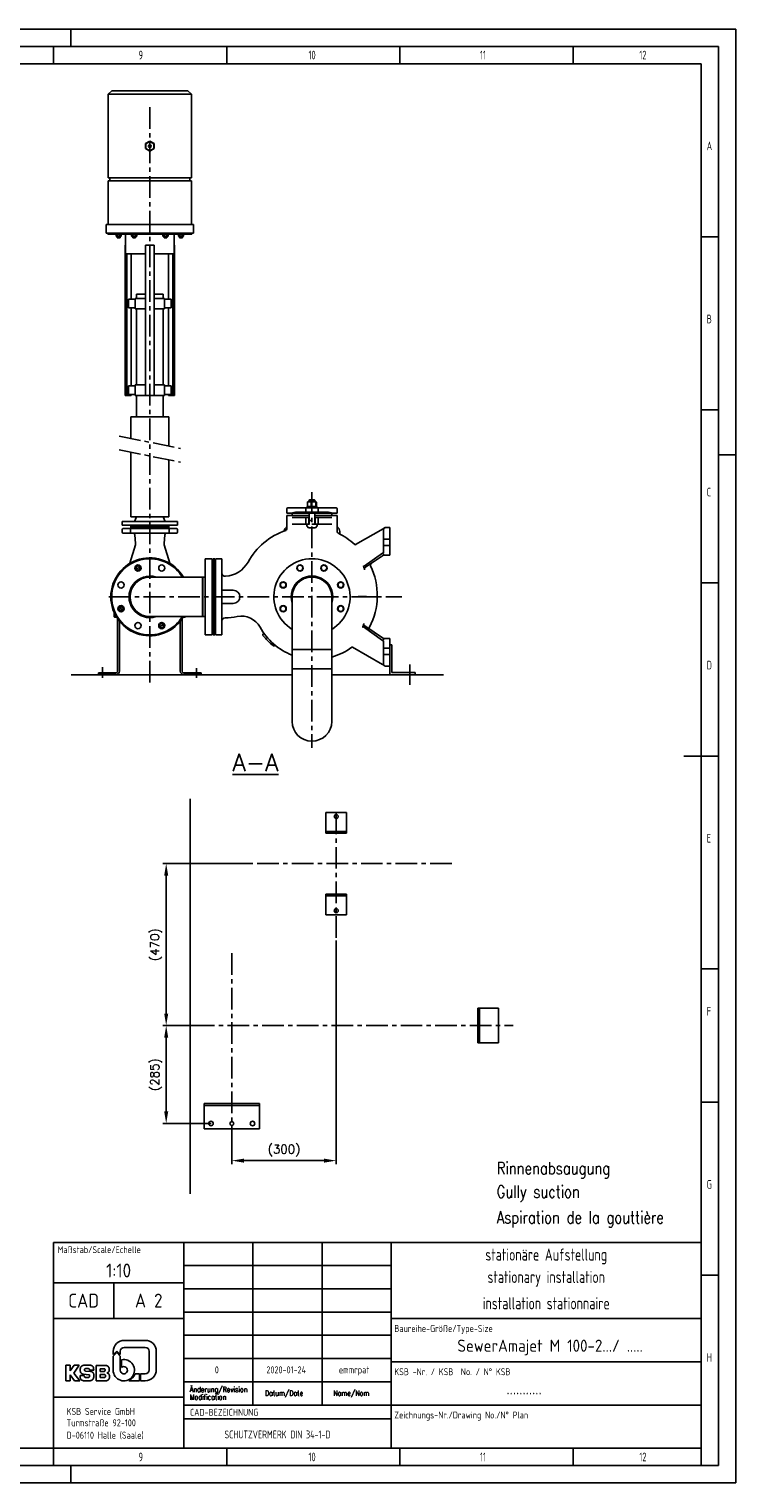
# Model space of a CAD drawing. Header units: millimetres. Extents: x 0 to 5940, y 0 to 4200.
# Tile 52 of 52: x 3900 to 5940, y 0 to 4200. Entities that reach past the tile are written whole.
import ezdxf
from ezdxf.enums import TextEntityAlignment as Align

# ---------------------------------------------------------------- set-up
doc = ezdxf.new("R2010")
doc.units = ezdxf.units.MM
doc.header["$LTSCALE"] = 50
doc.linetypes.add('MITTE', pattern=[2, 1.25, -0.25, 0.25, -0.25])
doc.layers.get('0').update_dxf_attribs({"linetype": 'CONTINUOUS'})
doc.layers.get('DEFPOINTS').update_dxf_attribs({"linetype": 'CONTINUOUS'})
for name, color, linetype in [('01-LINIE-025', 1, 'CONTINUOUS'), ('02-LINIE-035', 2, 'CONTINUOUS'), ('03-LINIE-050', 3, 'CONTINUOUS'), ('05-ACHSE', 1, 'MITTE'), ('06-MASSE1', 1, 'CONTINUOUS'), ('11-TEXT-035', 2, 'CONTINUOUS'), ('12-TEXT-050', 3, 'CONTINUOUS'), ('16-SCHRIFTFELDTXT-025', 1, 'CONTINUOUS'), ('KSB-BLATTRAND', 2, 'CONTINUOUS'), ('KSB-TEXT-025', 1, 'CONTINUOUS'), ('KSB-TEXT-035', 2, 'CONTINUOUS'), ('KSB-TEXT-050', 3, 'CONTINUOUS')]:
    doc.layers.add(name, color=color, linetype=linetype)
doc.styles.add('ACA_NORM', font='ROMANS.SHX')
doc.styles.add('ROMANS', font='romans', dxfattribs={"width": 0.8})
doc.styles.get("Standard").update_dxf_attribs({"font": 'ISOCP.SHX'})
doc.dimstyles.new('1-10', dxfattribs={"dimscale": 10, "dimtxt": 2.5, "dimasz": 3.5, "dimexe": 1, "dimexo": 0, "dimgap": 1, "dimtad": 1, "dimdec": 0, "dimzin": 0, "dimtxsty": 'ACA_NORM', "dimcen": 0, "dimadec": 0, "dimazin": 0, "dimtfac": 2.4, "dimtdec": 0, "dimtmove": 0, "dimatfit": 3, "dimfxl": 1, "dimtolj": 1, "dimtzin": 0, "dimarcsym": 0})

# ---------------------------------------------------------------- blocks, each defined once
blk = doc.blocks.new('*D1')
at = {"layer": '06-MASSE1', "color": 0, "lineweight": -2}
for p, q in [((4381.5, 1321.1), (4285.4, 1321.1)), ((4295.4, 1286.1), (4295.4, 1073.1)), ((4424.8, 1038.1), (4285.4, 1038.1))]:
    blk.add_line(p, q, dxfattribs=at)
at = {"layer": '06-MASSE1', "color": 0}
for points in [[(4289.6, 1286.1), (4301.3, 1286.1), (4295.4, 1321.1)], [(4289.6, 1073.1), (4301.3, 1073.1), (4295.4, 1038.1)]]:
    blk.add_solid(points, dxfattribs=at)
at = {"layer": 'DEFPOINTS', "color": 0}
for p in [(4381.5, 1321.1), (4295.4, 1038.1), (4424.8, 1038.1)]:
    blk.add_point(p, dxfattribs=at)
at = {"layer": '06-MASSE1', "color": 0, "insert": (4266.4, 1179.6), "char_height": 25, "attachment_point": 5, "rotation": 90, "style": 'ACA_NORM'}
blk.add_mtext('\\A1;(285)', dxfattribs=at)
blk = doc.blocks.new('*D2')
at = {"layer": '06-MASSE1', "color": 0, "lineweight": -2}
for p, q in [((4535.8, 1789.1), (4285.4, 1789.1)), ((4295.4, 1356.1), (4295.4, 1754.1)), ((4381.5, 1321.1), (4285.4, 1321.1))]:
    blk.add_line(p, q, dxfattribs=at)
at = {"layer": '06-MASSE1', "color": 0}
for points in [[(4289.6, 1754.1), (4301.3, 1754.1), (4295.4, 1789.1)], [(4289.6, 1356.1), (4301.3, 1356.1), (4295.4, 1321.1)]]:
    blk.add_solid(points, dxfattribs=at)
at = {"layer": 'DEFPOINTS', "color": 0}
for p in [(4295.4, 1789.1), (4535.8, 1789.1), (4381.5, 1321.1)]:
    blk.add_point(p, dxfattribs=at)
at = {"layer": '06-MASSE1', "color": 0, "insert": (4266.4, 1555.1), "char_height": 25, "attachment_point": 5, "rotation": 90, "style": 'ACA_NORM'}
blk.add_mtext('\\A1;(470)', dxfattribs=at)
blk = doc.blocks.new('*D3')
at = {"layer": '06-MASSE1', "color": 0, "lineweight": -2}
for p, q in [((4786.3, 1567.4), (4786.3, 921)), ((4484.8, 995.7), (4484.8, 921)), ((4751.3, 931), (4519.8, 931))]:
    blk.add_line(p, q, dxfattribs=at)
at = {"layer": '06-MASSE1', "color": 0}
for points in [[(4519.8, 936.9), (4519.8, 925.2), (4484.8, 931)], [(4751.3, 936.9), (4751.3, 925.2), (4786.3, 931)]]:
    blk.add_solid(points, dxfattribs=at)
at = {"layer": 'DEFPOINTS', "color": 0}
for p in [(4786.3, 1567.4), (4484.8, 995.7), (4484.8, 931)]:
    blk.add_point(p, dxfattribs=at)
at = {"layer": '06-MASSE1', "color": 0, "insert": (4635.6, 960.1), "char_height": 25, "attachment_point": 5, "style": 'ACA_NORM'}
blk.add_mtext('\\A1;(300)', dxfattribs=at)
blk = doc.blocks.new('Rahmen_A2')
at = {"color": 1, "ltscale": 150}
for p, q in [((0, 420), (594, 420)), ((594, 420), (594, 0)), ((10, 410), (584, 410)), ((584, 410), (584, 5)), ((584, 10), (10, 10)), ((0, 0), (594, 0))]:
    blk.add_line(p, q, dxfattribs=at)
at = {"layer": 'KSB-BLATTRAND'}
for p, q in [((402, 420), (402, 415)), ((5, 415), (589, 415)), ((397, 410), (397, 415)), ((447, 410), (447, 415)), ((497, 410), (497, 415)), ((547, 410), (547, 415)), ((589, 5), (589, 415)), ((589, 360), (584, 360)), ((589, 310), (584, 310)), ((594, 297), (589, 297)), ((589, 260), (584, 260)), ((579, 210), (589, 210)), ((584, 148.5), (589, 148.5)), ((589, 110), (584, 110)), ((589, 60), (584, 60)), ((397, 5), (397, 10)), ((447, 5), (447, 10)), ((497, 5), (497, 10)), ((547, 5), (547, 10)), ((589, 5), (5, 5)), ((402, 0), (402, 5))]:
    blk.add_line(p, q, dxfattribs=at)
at = {"layer": 'KSB-BLATTRAND', "width": 0.75}
for s, p in [('9', (421.5625, 411.25)), ('10', (470.625, 411.25)), ('11', (520.125, 411.25)), ('12', (566.125, 411.25)), ('A', (585.5625, 385)), ('B', (585.5625, 335)), ('C', (585.5625, 285)), ('D', (585.5625, 235)), ('E', (585.5625, 185)), ('F', (585.5625, 135)), ('G', (585.5625, 85)), ('H', (585.5625, 35)), ('9', (421.5625, 6.25)), ('10', (470.625, 6.25)), ('11', (520.125, 6.25)), ('12', (566.125, 6.25))]:
    blk.add_text(s, height=2.5, dxfattribs=at).set_placement(p)
blk = doc.blocks.new('A$Cf97495ae')
at = {"layer": 'KSB-TEXT-025'}
for p, q in [((146.8, 86.2), (136.5, 76)), ((136.5, 76), (136.5, 84.6)), ((157.1, 76), (146.8, 86.2)), ((157.1, 85.3), (157.1, 76)), ((229.3, 96.5), (168.3, 96.5)), ((168.9, 117), (228.6, 117)), ((240.5, 31.7), (240.5, 85.3)), ((261, 84.6), (261, 32.4)), ((0, 45), (12.2, 45)), ((0, 0), (0, 45)), ((12.2, 45), (12.2, 28.7)), ((12.2, 28.7), (23.9, 45)), ((38.4, 45), (22.9, 22.5)), ((23.9, 45), (38.4, 45)), ((71, 45.2), (51.6, 45.2)), ((86.9, 0), (86.9, 44.8)), ((86.9, 44.8), (112.7, 44.8)), ((117.2, 44.2), (112.7, 44.8)), ((136.5, 71.6), (146.8, 81.8)), ((136.5, 30.8), (136.5, 71.6)), ((146.8, 81.8), (157.1, 71.6)), ((157.1, 71.6), (157.1, 30.8)), ((160.2, 38.2), (160.2, 60.8)), ((12.2, 0), (0, 0)), ((24.9, 0), (12.2, 17.8)), ((12.2, 17.8), (12.2, 0)), ((22.9, 22.5), (39.9, 0)), ((39.9, 0), (24.9, 0)), ((53.1, 15.2), (40.9, 15.2)), ((40.9, 15.2), (41, 10.4)), ((41.4, 34.3), (41.4, 28.6)), ((50.5, 18.9), (66.3, 17.6)), ((50.6, 0.4), (70.3, 0.4)), ((53.1, 13.4), (53.1, 15.2)), ((53.5, 31.7), (53.5, 31.8)), ((56.5, 9.8), (65.1, 9.8)), ((65.1, 35.5), (56.8, 35.5)), ((71.2, 26.8), (56.9, 28)), ((68.5, 31.9), (68.5, 30.7)), ((68.5, 30.7), (80.2, 30.7)), ((68.5, 15.1), (68.5, 13.5)), ((75.1, 26.1), (71.2, 26.8)), ((80.2, 30.7), (80.1, 35.7)), ((80.5, 11.5), (80.4, 19.2)), ((113.9, 0), (86.9, 0)), ((99.1, 27.2), (99.1, 35.1)), ((99.1, 35.1), (110.4, 35.1)), ((110.4, 27.2), (99.1, 27.2)), ((99.1, 18.4), (111.4, 18.4)), ((99.1, 9.6), (99.1, 18.4)), ((111.4, 9.6), (99.1, 9.6)), ((112.9, 32.7), (112.9, 29.6)), ((113.9, 16), (113.9, 12.1)), ((113.9, 0), (117.5, 0.3)), ((119.1, 23.2), (119.2, 22.6)), ((125.3, 34.3), (125.3, 30.8)), ((126, 14.3), (126, 10.4)), ((212.5, 0), (181.5, 0)), ((199.7, 20.5), (212.5, 20.5)), ((212.5, 20.5), (212.5, 0)), ((215.6, 0), (215.6, 20.5)), ((215.6, 20.5), (229.3, 20.5)), ((228.6, 0), (215.6, 0))]:
    blk.add_line(p, q, dxfattribs=at)
for centre, radius, start, end in [((168.9, 84.6), 32.4, 90, 180), ((168.3, 85.3), 11.2, 90, 180), ((228.6, 84.6), 32.4, 0, 90), ((229.3, 85.3), 11.2, 0, 90), ((167.3, 30.8), 30.8, 180, 103.4339), ((167.3, 30.8), 10.3, 180, 134.1844), ((167.3, 30.8), 33.9, 294.7344, 342.377), ((228.6, 32.4), 32.4, 270, 0), ((229.3, 31.7), 11.2, 270, 0)]:
    blk.add_arc(centre, radius, start, end, dxfattribs=at)
for points, knots in [([(51.6, 45.2), (46.4, 43.4), (42.7, 39.5), (41.4, 34.3)], [0, 0, 0.33643, 0.669667, 1, 1]), ([(80.1, 35.7), (78.9, 40.2), (75.6, 43.7), (71, 45.2)], [0, 0, 0.330333, 0.66358, 1, 1]), ([(125.3, 34.3), (124.2, 38.7), (121.4, 42.2), (117.2, 44.2)], [0, 0, 0.330662, 0.663788, 1, 1]), ([(41, 10.4), (42.3, 5.6), (45.7, 2), (50.5, 0.4)], [0, 0, 0.330339, 0.663618, 1, 1]), ([(41.4, 28.6), (42.6, 24), (45.9, 20.5), (50.5, 18.9)], [0, 0, 0.330348, 0.663589, 1, 1]), ([(53.1, 13.4), (54.1, 11), (56.5, 9.8)], [0, 0, 0.496359, 1, 1]), ([(56.8, 35.5), (54.4, 34.3), (53.5, 31.8)], [0, 0, 0.503579, 1, 1]), ([(53.5, 31.7), (54.4, 29.2), (56.9, 28)], [0, 0, 0.496357, 1, 1]), ([(68.5, 31.9), (67.5, 34.3), (65.1, 35.5)], [0, 0, 0.496384, 1, 1]), ([(65.1, 9.8), (67.6, 11), (68.5, 13.5)], [0, 0, 0.503671, 1, 1]), ([(68.5, 15.1), (67.9, 16.8), (66.3, 17.6)], [0, 0, 0.496328, 1, 1]), ([(70.3, 0.4), (74.3, 1.5), (77.7, 4), (79.8, 7.5), (80.5, 11.5)], [0, 0, 0.252558, 0.503475, 0.752399, 1, 1]), ([(80.4, 19.2), (78.9, 23.5), (75.1, 26.1)], [0, 0, 0.496842, 1, 1]), ([(112.9, 32.7), (112.2, 34.4), (110.4, 35.1)], [0, 0, 0.496129, 1, 1]), ([(110.4, 27.2), (112.2, 27.9), (112.9, 29.6)], [0, 0, 0.503871, 1, 1]), ([(113.9, 16), (113.2, 17.7), (111.4, 18.4)], [0, 0, 0.496172, 1, 1]), ([(111.4, 9.6), (113.2, 10.3), (113.9, 12.1)], [0, 0, 0.503828, 1, 1]), ([(117.5, 0.3), (121.9, 2.2), (124.9, 5.8), (126, 10.4)], [0, 0, 0.336245, 0.669428, 1, 1]), ([(119.1, 23.2), (122.3, 24.7), (124.5, 27.5), (125.3, 30.8)], [0, 0, 0.336237, 0.669324, 1, 1]), ([(126, 14.3), (125.1, 18), (122.7, 21), (119.2, 22.6)], [0, 0, 0.330643, 0.663779, 1, 1])]:
    blk.add_open_spline(points, degree=1, knots=knots, dxfattribs=at)
blk = doc.blocks.new('Hubmagnet_01')
at = {"layer": '02-LINIE-035'}
for p, q in [((-110, 1087.5), (-120, 1077.5)), ((120, 1077.5), (-120, 1077.5)), ((-120, 835.5), (-120, 1077.5)), ((-110, 1087.5), (110, 1087.5)), ((110, 1087.5), (120, 1077.5)), ((120, 835.5), (120, 1077.5)), ((0, 941.9), (-12.5, 934.7)), ((-12.5, 934.7), (-12, 934.4)), ((-12.5, 934.7), (-12.5, 920.3)), ((-12, 934.4), (0, 941.4)), ((-12, 920.6), (-12, 934.4)), ((0, 941.4), (0, 941.9)), ((12.5, 934.7), (0, 941.9)), ((0, 941.4), (12, 934.4)), ((12.5, 934.7), (12, 934.4)), ((12, 934.4), (12, 920.6)), ((12.5, 920.3), (12.5, 934.7)), ((-12.5, 920.3), (-12, 920.6)), ((-12.5, 920.3), (0, 913.1)), ((0, 913.6), (-12, 920.6)), ((12, 920.6), (0, 913.6)), ((0, 913.1), (12.5, 920.3)), ((0, 913.1), (0, 913.6)), ((12.5, 920.3), (12, 920.6)), ((120, 835.5), (-120, 835.5)), ((-120, 827.5), (120, 827.5)), ((-120, 701.5), (-120, 827.5)), ((-115, 835.5), (-115, 827.5)), ((115, 835.5), (115, 827.5)), ((120, 701.5), (120, 827.5)), ((-126.5, 701.5), (126.5, 701.5)), ((-126.5, 701.5), (-126.5, 676.5)), ((-126.5, 676.5), (126.5, 676.5)), ((-121.5, 673.5), (-121.5, 676.5)), ((121.5, 673.5), (-121.5, 673.5)), ((-95.8, 673.5), (-97.5, 672.5)), ((-97.5, 667.7), (-97.5, 672.5)), ((-93.8, 667.7), (-93.8, 672.5)), ((-86.2, 667.7), (-86.2, 672.5)), ((-84.2, 673.5), (-82.5, 672.5)), ((-82.5, 667.7), (-82.5, 672.5)), ((-69.9, 616.5), (-69.9, 673.5)), ((-50.8, 673.5), (-52.5, 672.5)), ((-52.5, 667.7), (-52.5, 672.5)), ((-48.8, 667.7), (-48.8, 672.5)), ((-41.2, 667.7), (-41.2, 672.5)), ((-39.2, 673.5), (-37.5, 672.5)), ((-37.5, 667.7), (-37.5, 672.5)), ((39.2, 673.5), (37.5, 672.5)), ((37.5, 667.7), (37.5, 672.5)), ((41.2, 667.7), (41.2, 672.5)), ((48.8, 667.7), (48.8, 672.5)), ((50.8, 673.5), (52.5, 672.5)), ((52.5, 667.7), (52.5, 672.5)), ((69.8, 616.5), (69.8, 673.5)), ((84.2, 673.5), (82.5, 672.5)), ((82.5, 667.7), (82.5, 672.5)), ((86.2, 667.7), (86.2, 672.5)), ((93.8, 667.7), (93.8, 672.5)), ((95.8, 673.5), (97.5, 672.5)), ((97.5, 667.7), (97.5, 672.5)), ((121.5, 673.5), (121.5, 676.5)), ((126.5, 701.5), (126.5, 676.5)), ((-95.8, 666.7), (-97.5, 667.7)), ((-95.8, 666.7), (-84.2, 666.7)), ((-94, 666.7), (-94, 663)), ((-94, 663), (-86, 663)), ((-93.5, 662.5), (-94, 663)), ((-94, 663), (-86, 663)), ((-86.5, 662.5), (-93.5, 662.5)), ((-93.3, 666.7), (-93.3, 663)), ((-86.7, 663), (-86.7, 666.7)), ((-86.5, 662.5), (-86, 663)), ((-86, 666.7), (-86, 663)), ((-84.2, 666.7), (-82.5, 667.7)), ((-71.1, 641.5), (-69.9, 641.5)), ((-71.1, 207.5), (-71.1, 641.5)), ((-50.8, 666.7), (-52.5, 667.7)), ((-50.8, 666.7), (-39.2, 666.7)), ((-49, 666.7), (-49, 663)), ((-49, 663), (-41, 663)), ((-48.5, 662.5), (-49, 663)), ((-49, 663), (-41, 663)), ((-41.5, 662.5), (-48.5, 662.5)), ((-48.3, 666.7), (-48.3, 663)), ((-41.7, 663), (-41.7, 666.7)), ((-41.5, 662.5), (-41, 663)), ((-41, 666.7), (-41, 663)), ((-39.2, 666.7), (-37.5, 667.7)), ((-12.5, 207.5), (-12.5, 641.5)), ((-12.5, 641.5), (12.5, 641.5)), ((12.5, 207.5), (12.5, 641.5)), ((39.2, 666.7), (37.5, 667.7)), ((39.2, 666.7), (50.8, 666.7)), ((41, 666.7), (41, 663)), ((41, 663), (49, 663)), ((41.5, 662.5), (41, 663)), ((41, 663), (49, 663)), ((48.5, 662.5), (41.5, 662.5)), ((41.7, 666.7), (41.7, 663)), ((48.3, 663), (48.3, 666.7)), ((48.5, 662.5), (49, 663)), ((49, 666.7), (49, 663)), ((50.8, 666.7), (52.5, 667.7)), ((69.8, 641.5), (71.1, 641.5)), ((71.1, 207.5), (71.1, 641.5)), ((84.2, 666.7), (82.5, 667.7)), ((84.2, 666.7), (95.8, 666.7)), ((86, 666.7), (86, 663)), ((86, 663), (94, 663)), ((86.5, 662.5), (86, 663)), ((86, 663), (94, 663)), ((93.5, 662.5), (86.5, 662.5)), ((86.7, 666.7), (86.7, 663)), ((93.3, 663), (93.3, 666.7)), ((93.5, 662.5), (94, 663)), ((94, 666.7), (94, 663)), ((95.8, 666.7), (97.5, 667.7)), ((-12.5, 616.5), (-69.9, 616.5)), ((-66.7, 207.5), (-66.7, 616.5)), ((-54.2, 485), (-54.2, 616.5)), ((69.8, 616.5), (12.5, 616.5)), ((54.2, 485), (54.2, 616.5)), ((66.7, 207.5), (66.7, 616.5)), ((-61.7, 460), (-61.7, 485)), ((-61.7, 485), (-42.5, 485)), ((-12.5, 487.5), (-42.5, 487.5)), ((-42.5, 457.5), (-42.5, 487.5)), ((-38.1, 500), (-12.5, 500)), ((-38.1, 487.5), (-38.1, 500)), ((12.5, 500), (38.1, 500)), ((42.5, 487.5), (12.5, 487.5)), ((38.1, 487.5), (38.1, 500)), ((42.5, 457.5), (42.5, 487.5)), ((42.5, 485), (61.7, 485)), ((61.7, 460), (61.7, 485)), ((-61.7, 460), (-42.5, 460)), ((-54.2, 235), (-54.2, 460)), ((-42.5, 457.5), (-12.5, 457.5)), ((-38.1, 237.5), (-38.1, 457.5)), ((12.5, 457.5), (42.5, 457.5)), ((38.1, 237.5), (38.1, 457.5)), ((42.5, 460), (61.7, 460)), ((54.2, 235), (54.2, 460)), ((-61.7, 210), (-61.7, 235)), ((-61.7, 235), (-42.5, 235)), ((-12.5, 237.5), (-42.5, 237.5)), ((-42.5, 207.5), (-42.5, 237.5)), ((42.5, 237.5), (12.5, 237.5)), ((42.5, 207.5), (42.5, 237.5)), ((42.5, 235), (61.7, 235)), ((61.7, 210), (61.7, 235)), ((-71.1, 207.5), (-66.7, 207.5)), ((-66.7, 207.5), (-54.2, 207.5)), ((-61.7, 210), (-42.5, 210)), ((-54.2, 207.5), (-54.2, 210)), ((-42.5, 207.5), (-12.5, 207.5)), ((-38.1, 145.8), (-38.1, 207.5)), ((-12.5, 207.5), (12.5, 207.5)), ((12.5, 207.5), (42.5, 207.5)), ((38.1, 145.8), (38.1, 207.5)), ((42.5, 210), (61.7, 210)), ((54.2, 207.5), (54.2, 210)), ((54.2, 207.5), (66.7, 207.5)), ((66.7, 207.5), (71.1, 207.5))]:
    blk.add_line(p, q, dxfattribs=at)
blk.add_circle((0, 927.5), 4, dxfattribs=at)
for points in [[(-93.8, 672.5), (-95.6, 673.6), (-97.5, 672.5)], [(-86.2, 672.5), (-90, 673.6), (-93.8, 672.5)], [(-82.5, 672.5), (-84.4, 673.6), (-86.2, 672.5)], [(-48.8, 672.5), (-50.6, 673.6), (-52.5, 672.5)], [(-41.2, 672.5), (-45, 673.6), (-48.8, 672.5)], [(-37.5, 672.5), (-39.4, 673.6), (-41.2, 672.5)], [(41.2, 672.5), (39.4, 673.6), (37.5, 672.5)], [(48.8, 672.5), (45, 673.6), (41.2, 672.5)], [(52.5, 672.5), (50.6, 673.6), (48.8, 672.5)], [(86.2, 672.5), (84.4, 673.6), (82.5, 672.5)], [(93.8, 672.5), (90, 673.6), (86.2, 672.5)], [(97.5, 672.5), (95.6, 673.6), (93.8, 672.5)], [(-97.5, 667.7), (-95.6, 666.6), (-93.8, 667.7)], [(-93.8, 667.7), (-90, 666.6), (-86.2, 667.7)], [(-86.2, 667.7), (-84.4, 666.6), (-82.5, 667.7)], [(-52.5, 667.7), (-50.6, 666.6), (-48.8, 667.7)], [(-48.8, 667.7), (-45, 666.6), (-41.2, 667.7)], [(-41.2, 667.7), (-39.4, 666.6), (-37.5, 667.7)], [(37.5, 667.7), (39.4, 666.6), (41.2, 667.7)], [(41.2, 667.7), (45, 666.6), (48.8, 667.7)], [(48.8, 667.7), (50.6, 666.6), (52.5, 667.7)], [(82.5, 667.7), (84.4, 666.6), (86.2, 667.7)], [(86.2, 667.7), (90, 666.6), (93.8, 667.7)], [(93.8, 667.7), (95.6, 666.6), (97.5, 667.7)]]:
    blk.add_rational_spline(points, [1, 1.15470053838, 1], degree=2, dxfattribs=at)

msp = doc.modelspace()

# ---------------------------------------------------------------- linework, layer by layer
at = {"layer": '02-LINIE-035'}
for p, q in [((4193.2, 3080.2), (4303.2, 3080.2)), ((4193.2, 3017.4), (4193.2, 3080.2)), ((4303.2, 2995.1), (4303.2, 3080.2)), ((4193.2, 2790.8), (4193.2, 2977.7)), ((4303.2, 2790.8), (4303.2, 2955.4)), ((4643.7, 2814.5), (4643.7, 2802)), ((4646.2, 2817), (4660.6, 2817)), ((4699.6, 2817), (4660.6, 2817)), ((4698.2, 2814.5), (4698.2, 2804)), ((4699.6, 2817), (4707.4, 2817)), ((4701.2, 2820), (4731.2, 2820)), ((4701.2, 2817), (4701.2, 2820)), ((4703.4, 2821.5), (4703.4, 2833.3)), ((4705, 2834.8), (4704.1, 2834.3)), ((4705, 2820), (4704.1, 2820.5)), ((4727.5, 2834.8), (4705, 2834.8)), ((4707.4, 2817), (4725.1, 2817)), ((4709.6, 2839.8), (4708.2, 2838.6)), ((4724.2, 2838.6), (4708.2, 2838.6)), ((4708.2, 2834.8), (4708.2, 2838.6)), ((4709.5, 2839.7), (4709.5, 2834.8)), ((4709.6, 2839.8), (4722.9, 2839.8)), ((4714.2, 2821.5), (4714.2, 2833.3)), ((4722.9, 2839.8), (4724.2, 2838.6)), ((4723, 2834.8), (4723, 2839.7)), ((4724.2, 2834.8), (4724.2, 2838.6)), ((4725.1, 2817), (4732.8, 2817)), ((4727.1, 2821.5), (4727.1, 2833.3)), ((4727.5, 2834.8), (4728.4, 2834.3)), ((4727.5, 2820), (4728.4, 2820.5)), ((4729.1, 2821.5), (4729.1, 2833.3)), ((4731.2, 2817), (4731.2, 2820)), ((4771.9, 2817), (4732.8, 2817)), ((4734.2, 2804), (4734.2, 2814.5)), ((4771.9, 2817), (4786.2, 2817)), ((4788.7, 2814.5), (4788.7, 2802)), ((4168.2, 2777.8), (4328.2, 2777.8)), ((4168.2, 2766.8), (4168.2, 2777.8)), ((4193.2, 2790.8), (4303.2, 2790.8)), ((4209.4, 2790.8), (4204.2, 2777.8)), ((4287.1, 2790.8), (4292.2, 2777.8)), ((4328.2, 2766.8), (4328.2, 2777.8)), ((4643.7, 2802), (4658.7, 2802)), ((4643.7, 2794.8), (4708.2, 2794.8)), ((4643.7, 2794.8), (4643.7, 2756.5)), ((4658.7, 2802), (4708.2, 2802)), ((4658.7, 2788.8), (4698.2, 2788.8)), ((4659, 2794.8), (4658.8, 2799.6)), ((4670.2, 2804), (4698.2, 2804)), ((4734.2, 2804), (4698.2, 2804)), ((4707.2, 2788.8), (4698.2, 2788.8)), ((4698.2, 2788.8), (4698.2, 2769.8)), ((4707.2, 2788.8), (4708.2, 2788.8)), ((4707.2, 2788.8), (4707.2, 2769.8)), ((4708.2, 2780.3), (4708.2, 2804)), ((4724.2, 2801.8), (4708.2, 2801.8)), ((4709.4, 2780.3), (4708.2, 2780.3)), ((4708.2, 2769.8), (4708.2, 2780.3)), ((4709.4, 2780.3), (4716.2, 2780.3)), ((4709.5, 2804), (4709.5, 2801.8)), ((4723, 2801.8), (4723, 2804)), ((4724.2, 2780.3), (4724.2, 2804)), ((4724.2, 2802), (4773.8, 2802)), ((4724.2, 2794.8), (4788.7, 2794.8)), ((4724.2, 2788.8), (4725.2, 2788.8)), ((4724.2, 2769.8), (4724.2, 2780.3)), ((4734.2, 2788.8), (4725.2, 2788.8)), ((4725.2, 2788.8), (4725.2, 2769.8)), ((4734.2, 2804), (4762.3, 2804)), ((4734.2, 2788.8), (4734.2, 2769.8)), ((4734.2, 2788.8), (4773.8, 2788.8)), ((4773.5, 2794.8), (4773.7, 2799.6)), ((4773.8, 2802), (4788.7, 2802)), ((4788.7, 2794.8), (4788.7, 2748)), ((4328.2, 2766.8), (4168.2, 2766.8)), ((4168.2, 2754.3), (4168.2, 2746.3)), ((4170.7, 2756.8), (4178.8, 2756.8)), ((4178.8, 2743.8), (4170.7, 2743.8)), ((4194.8, 2756.8), (4178.8, 2756.8)), ((4178.8, 2743.8), (4194.8, 2743.8)), ((4193.2, 2763.8), (4190.2, 2766.8)), ((4192.3, 2754.3), (4192.3, 2746.3)), ((4193.2, 2763.8), (4303.2, 2763.8)), ((4193.2, 2759.8), (4193.2, 2763.8)), ((4193.2, 2763.8), (4303.2, 2763.8)), ((4193.2, 2759.8), (4303.2, 2759.8)), ((4303.2, 2759.8), (4193.2, 2759.8)), ((4193.2, 2759.8), (4193.2, 2759.3)), ((4194.8, 2756.8), (4301.7, 2756.8)), ((4301.7, 2743.8), (4194.8, 2743.8)), ((4207.2, 2714.2), (4204.7, 2739.3)), ((4289.3, 2714.2), (4291.8, 2739.3)), ((4317.7, 2756.8), (4301.7, 2756.8)), ((4301.7, 2743.8), (4317.7, 2743.8)), ((4303.2, 2763.8), (4306.2, 2766.8)), ((4303.2, 2759.8), (4303.2, 2763.8)), ((4303.2, 2759.8), (4303.2, 2759.3)), ((4304.2, 2746.3), (4304.2, 2754.3)), ((4317.7, 2756.8), (4325.7, 2756.8)), ((4325.7, 2743.8), (4317.7, 2743.8)), ((4328.2, 2754.3), (4328.2, 2746.3)), ((4698.2, 2769.8), (4658.7, 2769.8)), ((4698.2, 2769.8), (4707.2, 2769.8)), ((4701.2, 2769.8), (4701.2, 2764.6)), ((4706.5, 2759.3), (4701.2, 2764.6)), ((4706.5, 2759.3), (4726, 2759.3)), ((4709.4, 2769.8), (4707.2, 2769.8)), ((4725.2, 2769.8), (4716.2, 2769.8)), ((4725.2, 2769.8), (4734.2, 2769.8)), ((4731.2, 2764.6), (4726, 2759.3)), ((4731.2, 2769.8), (4731.2, 2764.6)), ((4773.8, 2769.8), (4734.2, 2769.8)), ((4796.5, 2748.5), (4796.8, 2740.9)), ((4922.2, 2756), (4842.3, 2710.6)), ((4923.2, 2754.8), (4923.2, 2726.8)), ((4928.2, 2759.8), (4927.6, 2759.8)), ((4941.2, 2759.8), (4928.2, 2759.8)), ((4941.2, 2759.8), (4941.2, 2754.8)), ((4941.2, 2754.8), (4941.2, 2726.8)), ((4206.7, 2709.6), (4190.8, 2656.6)), ((4289.8, 2709.6), (4305.7, 2656.6)), ((4928.2, 2726.8), (4923.2, 2726.8)), ((4923.2, 2726.8), (4923.2, 2707.8)), ((4923.2, 2707.8), (4928.2, 2707.8)), ((4923.2, 2707.8), (4923.2, 2688.9)), ((4928.2, 2726.8), (4941.2, 2726.8)), ((4941.2, 2707.8), (4928.2, 2707.8)), ((4941.2, 2707.8), (4941.2, 2726.8)), ((4941.2, 2707.8), (4941.2, 2679.8)), ((4408.2, 2669.8), (4408.2, 2449.8)), ((4408.2, 2669.8), (4428.2, 2669.8)), ((4428.2, 2669.8), (4428.2, 2449.8)), ((4431.2, 2449.8), (4431.2, 2669.8)), ((4436.2, 2669.8), (4431.2, 2669.8)), ((4436.2, 2449.8), (4436.2, 2669.8)), ((4438.2, 2451.8), (4438.2, 2667.8)), ((4440.2, 2669.8), (4454.2, 2669.8)), ((4456.2, 2667.8), (4456.2, 2451.8)), ((4867.2, 2648.4), (4920.3, 2685.8)), ((4870.5, 2645.2), (4923.2, 2679.8)), ((4922.4, 2687.2), (4920.3, 2685.8)), ((4923.2, 2679.8), (4923.2, 2682.2)), ((4941.2, 2679.8), (4923.2, 2679.8)), ((4400.2, 2617), (4248.2, 2617)), ((4400.2, 2502.7), (4400.2, 2617)), ((4401.2, 2502.7), (4401.2, 2617)), ((4408.2, 2617), (4401.2, 2617)), ((4431.2, 2638.8), (4428.2, 2638.8)), ((4436.2, 2638.8), (4438.2, 2638.8)), ((4458.2, 2578.8), (4457.3, 2578.8)), ((4489.2, 2578.8), (4458.2, 2578.8)), ((4457.4, 2540.8), (4458.2, 2540.8)), ((4458.2, 2540.8), (4489.2, 2540.8)), ((4659.1, 2559.8), (4659.1, 2407.8)), ((4773.4, 2407.8), (4773.4, 2559.8)), ((4145.6, 2502.1), (4145.6, 2513.5)), ((4146.4, 2501.3), (4152.2, 2501.3)), ((4155.2, 2496.5), (4155.2, 2345.1)), ((4160.2, 2345.1), (4160.2, 2489.7)), ((4248.2, 2502.7), (4400.2, 2502.7)), ((4336.2, 2345.1), (4336.2, 2489.7)), ((4341.2, 2496.5), (4341.2, 2345.1)), ((4350, 2501.3), (4344.3, 2501.3)), ((4350.8, 2502.7), (4350.8, 2502.1)), ((4408.2, 2502.7), (4401.2, 2502.7)), ((4431.2, 2480.8), (4428.2, 2480.8)), ((4436.2, 2480.8), (4438.2, 2480.8)), ((4408.2, 2449.8), (4428.2, 2449.8)), ((4436.2, 2449.8), (4431.2, 2449.8)), ((4440.2, 2449.8), (4454.2, 2449.8)), ((4577.3, 2455), (4574.7, 2450.6)), ((4864.8, 2472.9), (4920.3, 2433.9)), ((4868.4, 2475.8), (4923.2, 2439.8)), ((4941.2, 2439.8), (4923.2, 2439.8)), ((4923.2, 2439.8), (4923.2, 2437.5)), ((4941.2, 2411.8), (4941.2, 2439.8)), ((4607, 2418.3), (4609.9, 2420)), ((4659.1, 2407.8), (4773.4, 2407.8)), ((4773.4, 2407.8), (4659.1, 2407.8)), ((4659.1, 2351.8), (4659.1, 2407.8)), ((4773.4, 2351.8), (4773.4, 2407.8)), ((4833.3, 2414.2), (4920.3, 2364.7)), ((4920.3, 2433.9), (4922.4, 2432.4)), ((4923.2, 2430.8), (4923.2, 2411.8)), ((4928.2, 2411.8), (4923.2, 2411.8)), ((4923.2, 2392.8), (4923.2, 2411.8)), ((4928.2, 2411.8), (4941.2, 2411.8)), ((4947.2, 2420.8), (4941.2, 2420.8)), ((4941.2, 2334.8), (4941.2, 2420.8)), ((4947.2, 2420.8), (4947.2, 2340.8)), ((4920.3, 2364.7), (4923.2, 2363)), ((4923.2, 2392.8), (4928.2, 2392.8)), ((4923.2, 2392.8), (4923.2, 2363.8)), ((4923.2, 2363), (4923.3, 2363)), ((4928.2, 2359.8), (4927.2, 2359.8)), ((4941.2, 2392.8), (4928.2, 2392.8)), ((4928.2, 2359.8), (4941.2, 2359.8)), ((4941.2, 2363.8), (4941.2, 2392.8)), ((4150.2, 2340.1), (4100.2, 2340.1)), ((4100.2, 2335.1), (4100.2, 2340.1)), ((4100.2, 2335.1), (4150.2, 2335.1)), ((4396.2, 2340.1), (4346.2, 2340.1)), ((4346.2, 2335.1), (4396.2, 2335.1)), ((4396.2, 2335.1), (4396.2, 2340.1)), ((4659.1, 2351.8), (4773.4, 2351.8)), ((4659.1, 2351.8), (4659.1, 2199.8)), ((4659.1, 2351.8), (4773.4, 2351.8)), ((4773.4, 2199.8), (4773.4, 2351.8)), ((5014.2, 2340.8), (4947.2, 2340.8)), ((5014.2, 2334.8), (5014.2, 2340.8)), ((4756.3, 1887.1), (4756.3, 1937.1)), ((4756.3, 1937.1), (4816.3, 1937.1)), ((4816.3, 1937.1), (4816.3, 1887.1)), ((4756.3, 1887.1), (4756.3, 1882.3)), ((4816.3, 1882.3), (4756.3, 1882.3)), ((4756.3, 1882.3), (4756.3, 1877.2)), ((4756.3, 1877.2), (4816.3, 1877.2)), ((4816.3, 1882.3), (4816.3, 1887.1)), ((4816.3, 1877.2), (4816.3, 1882.3)), ((4816.3, 1700.9), (4756.3, 1700.9)), ((4756.3, 1700.9), (4756.3, 1695.8)), ((4756.3, 1695.8), (4816.3, 1695.8)), ((4756.3, 1695.8), (4756.3, 1691.1)), ((4756.3, 1641.1), (4756.3, 1691.1)), ((4816.3, 1695.8), (4816.3, 1700.9)), ((4816.3, 1691.1), (4816.3, 1695.8)), ((4816.3, 1691.1), (4816.3, 1641.1)), ((4816.3, 1641.1), (4756.3, 1641.1)), ((5194.8, 1371.1), (5194.8, 1271.1)), ((5199.8, 1371.1), (5194.8, 1371.1)), ((5199.8, 1271.1), (5199.8, 1371.1)), ((5199.8, 1371.1), (5201.8, 1371.1)), ((5201.8, 1371.1), (5254.8, 1371.1)), ((5254.8, 1271.1), (5254.8, 1371.1)), ((5194.8, 1271.1), (5199.8, 1271.1)), ((5201.8, 1271.1), (5199.8, 1271.1)), ((5254.8, 1271.1), (5201.8, 1271.1)), ((4444.8, 1096.1), (4404.8, 1096.1)), ((4404.8, 1090.1), (4404.8, 1096.1)), ((4444.8, 1096.1), (4564.8, 1096.1)), ((4564.8, 1096.1), (4564.8, 1023.1)), ((4564.8, 1090.1), (4404.8, 1090.1)), ((4404.8, 1023.1), (4404.8, 1090.1)), ((4564.8, 1023.1), (4404.8, 1023.1))]:
    msp.add_line(p, q, dxfattribs=at)
for centre, radius in [((4213.8, 2643), 9), ((4213.8, 2643), 6), ((4282.7, 2643), 9), ((4681.8, 2643), 9), ((4681.8, 2643), 8), ((4750.7, 2643), 9), ((4750.7, 2643), 8), ((4165.1, 2594.3), 9), ((4633.1, 2594.3), 9), ((4633.1, 2594.3), 8), ((4799.4, 2594.3), 9), ((4799.4, 2594.3), 8), ((4165.1, 2525.4), 9), ((4165.1, 2525.4), 6), ((4633.1, 2525.4), 9), ((4633.1, 2525.4), 8), ((4799.4, 2525.4), 9), ((4799.4, 2525.4), 8), ((4213.8, 2476.7), 9), ((4282.7, 2476.7), 9), ((4282.7, 2476.7), 6), ((4786.3, 1925.1), 5.75), ((4786.3, 1653.1), 5.75), ((4424.8, 1038.1), 6.5), ((4484.8, 1038.1), 5.5), ((4544.8, 1038.1), 6.5)]:
    msp.add_circle(centre, radius, dxfattribs=at)
for centre, radius, start, end in [((4646.2, 2814.5), 2.5, 90, 180), ((4786.2, 2814.5), 2.5, 0, 90), ((4656.3, 2799.5), 2.5, 2, 90), ((4776.2, 2799.5), 2.5, 90, 178), ((4170.7, 2754.3), 2.5, 90, 180), ((4170.7, 2746.3), 2.5, 180, 270), ((4190.7, 2759.3), 2.5, 270, 0), ((4194.8, 2754.3), 2.5, 90, 180), ((4194.8, 2746.3), 2.5, 180, 270), ((4199.7, 2738.8), 5, 5.6189, 90), ((4296.8, 2738.8), 5, 90, 174.3811), ((4301.7, 2754.3), 2.5, 0, 90), ((4301.7, 2746.3), 2.5, 270, 0), ((4305.7, 2759.3), 2.5, 180, 270), ((4325.7, 2754.3), 2.5, 0, 90), ((4325.7, 2746.3), 2.5, 270, 0), ((4705.9, 2564), 198.9, 109.2176, 151.0251), ((4638.7, 2756.5), 5, 289.2296, 0), ((4793.7, 2748), 5, 180, 244.4754), ((4705.9, 2564), 198.9, 47.5961, 64.488), ((4921.2, 2757.8), 2, 299.6394, 335.1244), ((4927.6, 2754.8), 5, 90, 155.1244), ((4928.2, 2754.8), 5, 90, 180), ((4195.2, 2713), 12, 343.3134, 5.6189), ((4301.3, 2713), 12, 174.3811, 196.6866), ((4841.4, 2712.3), 2, 227.5961, 299.5787), ((4921.2, 2688.9), 2, 305.112, 0), ((4248.2, 2559.8), 112.5, 30.5307, 329.4693), ((4248.2, 2559.8), 110, 31.3018, 328.6982), ((4213.8, 2643), 6.95, 190, 100), ((4440.2, 2667.8), 2, 90, 180), ((4454.2, 2667.8), 2, 0, 90), ((4461.9, 2699.1), 80, 273.5416, 331.0251), ((4716.2, 2559.8), 110, 301.3018, 238.6982), ((4889.8, 2651.9), 5, 123.2749, 205.5509), ((4705.9, 2564), 198.9, 358.8693, 25.5509), ((4248.2, 2559.8), 60, 72.2696, 287.7304), ((4248.2, 2559.8), 57.2, 90, 270), ((4248.2, 2559.8), 90, 108.6796, 116.3204), ((4466.2, 2629.2), 10, 180, 273.5416), ((4716.2, 2559.8), 60, 342.2696, 197.7304), ((4716.2, 2559.8), 57.1, 0, 180), ((4716.2, 2559.8), 57.1, 0, 180), ((4716.2, 2559.8), 82, 112.5, 115.2502), ((4716.2, 2559.8), 82, 109.7498, 112.5), ((4716.2, 2559.8), 82, 67.5, 70.2502), ((4716.2, 2559.8), 82, 64.7498, 67.5), ((4489.2, 2559.8), 19, 270, 90), ((4716.2, 2559.8), 82, 157.5, 160.2502), ((4716.2, 2559.8), 82, 154.7498, 157.5), ((4716.2, 2559.8), 82, 22.5, 25.2502), ((4716.2, 2559.8), 82, 19.7498, 22.5), ((4165.1, 2525.4), 6.95, 190, 100), ((4248.2, 2559.8), 90, 198.6796, 206.3204), ((4716.2, 2559.8), 82, 199.7498, 202.5), ((4716.2, 2559.8), 82, 202.5, 205.2502), ((4716.2, 2559.8), 82, 334.7498, 337.5), ((4716.2, 2559.8), 82, 337.5, 340.2502), ((4724.3, 2559.5), 180.4, 331.0857, 0.1838), ((4146.4, 2513.5), 0.8, 170.6496, 180), ((4146.4, 2502.1), 0.8, 180, 270), ((4282.7, 2476.7), 6.95, 190, 100), ((4248.2, 2559.8), 90, 288.6796, 296.3204), ((4350, 2502.1), 0.8, 270, 0), ((4466.2, 2489.1), 10, 91.1799, 180), ((4461.9, 2699.1), 200, 271.1799, 281.1853), ((4512.6, 2442.6), 61.4, 28.8946, 101.1853), ((4440.2, 2451.8), 2, 180, 270), ((4454.2, 2451.8), 2, 270, 0), ((4724.3, 2559.5), 180.4, 208.8946, 248.7993), ((4576.5, 2449.6), 2, 150, 218.2513), ((4716.2, 2559.8), 180, 218.2513, 231.7487), ((4886.6, 2469.8), 5, 151.0857, 236.7251), ((4606, 2420), 2, 231.7487, 300), ((4724.3, 2559.5), 180.4, 285.7805, 306.3004), ((4832.3, 2412.5), 2, 60.4238, 126.3004), ((4921.2, 2430.8), 2, 0, 54.888), ((4927.2, 2363.8), 4, 180, 270), ((4150.2, 2345.1), 10, 270, 0), ((4150.2, 2345.1), 5, 270, 0), ((4346.2, 2345.1), 10, 180, 270), ((4346.2, 2345.1), 5, 180, 270), ((4716.2, 2199.8), 57.1, 180, 0)]:
    msp.add_arc(centre, radius, start, end, dxfattribs=at)
for points, knots in [([(4699.6, 2817), (4699.6, 2817), (4699.6, 2817), (4699.5, 2817), (4699.4, 2817), (4699.2, 2816.9), (4699.1, 2816.9), (4698.9, 2816.6), (4698.7, 2816.4), (4698.5, 2816), (4698.4, 2815.7), (4698.3, 2815.1), (4698.2, 2814.8), (4698.2, 2814.5)], [-0.0007591, -0.0007591, -0.0007591, -0.0007591, 0, 0, 0.059883, 0.059883, 0.1193751, 0.1193751, 0.2210258, 0.2210258, 0.3159514, 0.3159514, 0.4077297, 0.4077297, 0.4077297, 0.4077297]), ([(4732.8, 2817), (4732.8, 2817), (4732.8, 2817), (4733, 2817), (4733.1, 2817), (4733.3, 2816.9), (4733.4, 2816.9), (4733.6, 2816.6), (4733.8, 2816.4), (4734, 2816), (4734.1, 2815.7), (4734.2, 2815.1), (4734.2, 2814.8), (4734.2, 2814.5)], [-0.4075085, -0.4075085, -0.4075085, -0.4075085, -0.4067513, -0.4067513, -0.347012, -0.347012, -0.2876627, -0.2876627, -0.1862559, -0.1862559, -0.0915581, -0.0915581, 0, 0, 0, 0]), ([(4670.2, 2804), (4669.5, 2804), (4668.6, 2804), (4667, 2803.8), (4666.2, 2803.6), (4664.6, 2803.3), (4663.6, 2803), (4662.1, 2802.7), (4661.4, 2802.5), (4660, 2802.2), (4659.3, 2802), (4658.7, 2802)], [-1.795271, -1.795271, -1.795271, -1.795271, -1.430553, -1.430553, -1.065835, -1.065835, -0.635674, -0.635674, -0.317837, -0.317837, 0, 0, 0, 0]), ([(4773.8, 2802), (4773.2, 2802), (4772.5, 2802.2), (4771.1, 2802.5), (4770.4, 2802.7), (4768.9, 2803), (4767.9, 2803.3), (4766.3, 2803.6), (4765.5, 2803.8), (4763.8, 2804), (4763, 2804), (4762.3, 2804)], [0, 0, 0, 0, 0.317837, 0.317837, 0.635674, 0.635674, 1.065835, 1.065835, 1.430553, 1.430553, 1.795271, 1.795271, 1.795271, 1.795271]), ([(4636.1, 2750.2), (4636.4, 2752.2), (4637.1, 2754.1), (4638.2, 2755.8), (4639.5, 2758), (4641.4, 2759.8), (4643.7, 2761.1)], [0.110511, 0.110511, 0.110511, 0.110511, 0.4997104, 0.4997104, 0.4997104, 1, 1, 1, 1]), ([(4788.8, 2761.1), (4791.1, 2759.9), (4793, 2758), (4794.3, 2755.8), (4795.7, 2753.7), (4796.4, 2751.1), (4796.5, 2748.5)], [0, 0, 0, 0, 0.499805, 0.499805, 0.499805, 1, 1, 1, 1]), ([(4865.5, 2647.2), (4865.4, 2647.5), (4865.3, 2647.8), (4865.1, 2648.5), (4865, 2648.9), (4864.8, 2649.4)], [7.9758005, 7.9758005, 7.9758005, 7.9758005, 8.061631, 8.061631, 8.2053184, 8.2053184, 8.2053184, 8.2053184]), ([(4864.8, 2649.4), (4864.9, 2649.1), (4865, 2648.9), (4865.3, 2648.5), (4865.5, 2648.4), (4865.9, 2648.2), (4866.1, 2648.2), (4866.4, 2648.1), (4866.6, 2648.2), (4866.9, 2648.3), (4867.1, 2648.3), (4867.2, 2648.4)], [0, 0, 0, 0, 0.0799537, 0.0799537, 0.1533875, 0.1533875, 0.2236979, 0.2236979, 0.28134, 0.28134, 0.3405729, 0.3405729, 0.3405729, 0.3405729]), ([(4920.3, 2685.8), (4920.6, 2685.5), (4920.9, 2685.3), (4921.4, 2684.9), (4921.8, 2684.7), (4922.2, 2684.4), (4922.4, 2684.2), (4922.7, 2683.8), (4922.9, 2683.6), (4923.1, 2683.2), (4923.1, 2683), (4923.2, 2682.6), (4923.2, 2682.4), (4923.2, 2682.2)], [-2.7783672, -2.7783672, -2.7783672, -2.7783672, -2.6693886, -2.6693886, -2.5608616, -2.5608616, -2.4856693, -2.4856693, -2.4104769, -2.4104769, -2.349237, -2.349237, -2.287997, -2.287997, -2.287997, -2.287997]), ([(4870.5, 2645.2), (4869.9, 2644.8), (4869.5, 2644.4), (4868.6, 2643.2), (4868.3, 2642.5), (4868, 2641.1), (4867.9, 2640.5), (4867.9, 2639.4), (4867.9, 2638.8), (4868.1, 2638.2)], [0, 0, 0, 0, 0.2165372, 0.2165372, 0.4559696, 0.4559696, 0.6339756, 0.6339756, 0.8077415, 0.8077415, 0.8077415, 0.8077415]), ([(4849.2, 2560.5), (4855.8, 2560.5), (4862.2, 2560.4), (4875.4, 2560.3), (4882, 2560.2), (4892.9, 2560.2), (4897.3, 2560.1), (4903.2, 2560.1), (4904.7, 2560.1), (4904.7, 2560.1)], [-9.006563, -9.006563, -9.006563, -9.006563, -7.03146, -7.03146, -4.68751, -4.68751, -2.343721, -2.343721, 0, 0, 0, 0]), ([(4864.6, 2478.3), (4864.9, 2479.1), (4865.1, 2479.8), (4865.6, 2481.3), (4865.9, 2482.1), (4866.1, 2482.9)], [91.4896968, 91.4896968, 91.4896968, 91.4896968, 91.7302146, 91.7302146, 91.9808272, 91.9808272, 91.9808272, 91.9808272]), ([(4866.1, 2482.9), (4865.9, 2482.3), (4865.8, 2481.6), (4865.9, 2480.1), (4866, 2479.3), (4866.5, 2478), (4866.8, 2477.5), (4867.5, 2476.5), (4867.9, 2476.1), (4868.4, 2475.8)], [0, 0, 0, 0, 0.2100419, 0.2100419, 0.4434715, 0.4434715, 0.6347591, 0.6347591, 0.8215198, 0.8215198, 0.8215198, 0.8215198]), ([(4864.8, 2472.9), (4864.6, 2473.1), (4864.3, 2473.2), (4863.9, 2473.3), (4863.7, 2473.2), (4863.3, 2473.1), (4863.1, 2473), (4862.8, 2472.8), (4862.7, 2472.7), (4862.5, 2472.4), (4862.5, 2472.2), (4862.4, 2472.1)], [0, 0, 0, 0, 0.0802002, 0.0802002, 0.1545017, 0.1545017, 0.2257208, 0.2257208, 0.2769124, 0.2769124, 0.3292165, 0.3292165, 0.3292165, 0.3292165]), ([(4923.2, 2437.5), (4923.2, 2437.3), (4923.2, 2437.1), (4923.1, 2436.6), (4923.1, 2436.4), (4922.9, 2436), (4922.7, 2435.8), (4922.4, 2435.4), (4922.2, 2435.3), (4921.8, 2434.9), (4921.4, 2434.7), (4920.9, 2434.3), (4920.6, 2434.1), (4920.3, 2433.9)], [2.287997, 2.287997, 2.287997, 2.287997, 2.349237, 2.349237, 2.4104769, 2.4104769, 2.4856693, 2.4856693, 2.5608616, 2.5608616, 2.6693886, 2.6693886, 2.7783672, 2.7783672, 2.7783672, 2.7783672])]:
    msp.add_open_spline(points, degree=3, knots=knots, dxfattribs=at)
for points, weights in [([(4714.2, 2833.3), (4708.8, 2835.3), (4703.4, 2833.3)], [1, 1.15470053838, 1]), ([(4703.4, 2833.3), (4703.8, 2834.1), (4704.1, 2834.3)], [1, 1.0562434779, 1.07159079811]), ([(4703.4, 2821.5), (4708.8, 2819.5), (4714.2, 2821.5)], [1, 1.15470053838, 1]), ([(4704.1, 2820.5), (4703.8, 2820.7), (4703.4, 2821.5)], [1.07159079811, 1.0562434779, 1]), ([(4727.1, 2833.3), (4720.7, 2835.3), (4714.2, 2833.3)], [1, 1.15470053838, 1]), ([(4714.2, 2821.5), (4720.7, 2819.5), (4727.1, 2821.5)], [1, 1.15470053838, 1]), ([(4729.1, 2833.3), (4728.1, 2835.3), (4727.1, 2833.3)], [1, 1.15470053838, 1]), ([(4727.1, 2821.5), (4728.1, 2819.5), (4729.1, 2821.5)], [1, 1.15470053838, 1])]:
    msp.add_rational_spline(points, weights, degree=2, dxfattribs=at)
for points in [[(4643.7, 2761.1), (4643.7, 2761.1), (4643.7, 2761.1), (4643.7, 2761.1)], [(4788.7, 2761.1), (4788.8, 2761.1), (4788.8, 2761.1), (4788.8, 2761.1)], [(4866.8, 2642.8), (4866.4, 2644.3), (4866, 2645.8), (4865.5, 2647.2)], [(4868.1, 2638.2), (4867.7, 2639.8), (4867.3, 2641.3), (4866.8, 2642.8)], [(4863.1, 2474.1), (4863.7, 2475.5), (4864.2, 2476.9), (4864.6, 2478.3)], [(4862.4, 2472.1), (4862.7, 2472.7), (4862.9, 2473.4), (4863.1, 2474.1)]]:
    msp.add_open_spline(points, degree=3, dxfattribs=at)
at = {"layer": '03-LINIE-050'}
for p, q in [((4021.3, 2334.8), (4659.1, 2334.8)), ((4773.4, 2334.8), (5096.2, 2334.8)), ((4364.8, 835.5), (4364.8, 1976))]:
    msp.add_line(p, q, dxfattribs=at)
at = {"layer": '05-ACHSE'}
for p, q in [((4248.2, 3974.7), (4248.2, 2312.5)), ((4159.6, 3024.2), (4336.9, 2988.3)), ((4159.6, 2984.5), (4336.9, 2948.6)), ((4716.2, 2862.6), (4716.2, 2123.3)), ((4129.9, 2559.8), (4975.2, 2559.8)), ((4111.3, 2325.7), (4111.3, 2356.3)), ((4383.3, 2325.7), (4383.3, 2354.2)), ((4999.2, 2306), (4999.2, 2364.6)), ((4786.3, 1937.1), (4786.3, 1554.4)), ((5120.3, 1789.1), (4535.8, 1789.1)), ((4484.8, 1530.6), (4484.8, 995.7)), ((4372.3, 1321.1), (5296.9, 1321.1))]:
    msp.add_line(p, q, dxfattribs=at)
at = {"layer": 'KSB-BLATTRAND'}
for p, q in [((3970, 695), (3970, 100)), ((3970, 695), (5840, 695)), ((3970, 695), (3970, 100)), ((4346, 475), (4346, 695)), ((4546, 225), (4546, 695)), ((4746, 225), (4746, 695)), ((4945, 100), (4945, 695)), ((4945, 627.9), (4346, 627.9)), ((3970, 578.5), (4346, 578.5)), ((4144, 475), (4144, 578.5)), ((4945, 560.7), (4346, 560.7)), ((3970, 475), (4346, 475)), ((4945, 493.6), (4346, 493.6)), ((4346, 475), (4346, 100)), ((4945, 475), (5840, 475)), ((4945, 426.4), (4346, 426.4)), ((4945, 359.3), (4346, 359.3)), ((4945, 350), (5840, 350)), ((4945, 292.1), (4346, 292.1)), ((3970, 247.4), (4346, 247.4)), ((4945, 225), (4346, 225)), ((4945, 225), (5840, 225)), ((4346, 184.8), (4945, 184.8))]:
    msp.add_line(p, q, dxfattribs=at)
at = {"layer": 'KSB-BLATTRAND', "color": 3}
msp.add_line((3970, 100), (5840, 100), dxfattribs=at)

# ---------------------------------------------------------------- block references
at = {"layer": '01-LINIE-025'}
for name, p in [('Hubmagnet_01', (4248.2, 2934.3)), ('A$Cf97495ae', (4005.9, 294.9))]:
    msp.add_blockref(name, p, dxfattribs=at)
at = {"layer": 'KSB-BLATTRAND', "xscale": 10, "yscale": 10, "zscale": 10}
msp.add_blockref('Rahmen_A2', (0, 0), dxfattribs=at)

# ---------------------------------------------------------------- texts
at = {"layer": '11-TEXT-035', "style": 'ROMANS', "width": 0.8}
for s, p in [('Rinnenabsaugung', (5249.5, 891.5)), ('Gully suction', (5249.5, 823.9)), ('Aspiration de la gouttière', (5249.5, 749.7))]:
    msp.add_text(s, height=35, dxfattribs=at).set_placement(p)
at = {"layer": '12-TEXT-050', "style": 'ACA_NORM'}
msp.add_text('%%uA-A', height=50, dxfattribs=at).set_placement((4553.4, 2056.4), align=Align.CENTER)
at = {"layer": '16-SCHRIFTFELDTXT-025', "style": 'ACA_NORM', "width": 0.8}
for s, p in [('Änderung/Revision', (4363.3, 262.6)), ('Modification', (4363.3, 240.5)), ('Datum/Date', (4580.4, 251.9)), ('Name/Nom', (4777.7, 251.9))]:
    msp.add_text(s, height=15, dxfattribs=at).set_placement(p)
at = {"layer": 'KSB-BLATTRAND', "color": 1}
for s, height, width, p in [('Maßstab/Scale/Echelle', 20, 0.8, (3982, 663.8)), ('Baureihe-Größe/Type-Size', 20, 0.8, (4954, 436.2)), ('0', 20, 0.8, (4435.8, 316.7)), ('2020-01-24', 20, 0.8, (4584.7, 316.7)), ('emmrpat', 20, 0.8, (4793.8, 316.7)), ('KSB -Nr. / KSB  No. / N° KSB', 20, 0.8, (4954, 311.2)), ('KSB Service GmbH ', 20, 0.8, (4008, 196.5)), ('CAD-BEZEICHNUNG', 20, 0.8, (4364, 194)), ('Turmstraße 92-100', 20, 0.8, (4008, 163.7)), ('Zeichnungs-Nr./Drawing No./N° Plan', 20, 0.8, (4954, 186.2)), ('D-06110 Halle (Saale)', 20, 0.8, (4008, 127.9)), ('SCHUTZVERMERK DIN 34-1-D', 22.68, 0.7, (4463.7, 128.7))]:
    msp.add_text(s, height=height, dxfattribs=dict(at, width=width)).set_placement(p)
at = {"layer": 'KSB-TEXT-035', "width": 0.8}
for s, p in [('stationäre Aufstellung', (5392.5, 654.5)), ('stationary installation', (5392.5, 589.9)), ('installation stationnaire', (5392.5, 519))]:
    msp.add_text(s, height=35, dxfattribs=at).set_placement(p, align=Align.MIDDLE)
at = {"layer": 'KSB-TEXT-035'}
for s, p in [('SewerAmajet M 100-2.../ .....', (5403.6, 391.2)), ('...........', (5328.5, 273.2))]:
    msp.add_text(s, height=35, dxfattribs=at).set_placement(p, align=Align.MIDDLE)
at = {"layer": 'KSB-TEXT-050'}
for s, p in [('1:10', (4158, 613.7)), ('CAD', (4057, 526.7)), ('A 2', (4245, 526.7))]:
    msp.add_text(s, height=40, dxfattribs=at).set_placement(p, align=Align.MIDDLE)

# ---------------------------------------------------------------- dimensions: what is measured, and where the dimension line sits
at = {"layer": '06-MASSE1'}
for base, p1, p2, angle, picture, middle in [((4295.4, 1789.1), (4381.5, 1321.1), (4535.8, 1789.1), 90, '*D2', (4266.4, 1555.1)), ((4484.8272066, 931.0464888), (4786.3272066, 1567.4293013), (4484.8272066, 995.7222155), 180, '*D3', (4635.5772066, 960.0941079)), ((4295.4, 1038.1), (4381.5, 1321.1), (4424.8, 1038.1), 270, '*D1', (4266.4, 1179.6))]:
    dim = msp.add_linear_dim(base=base, p1=p1, p2=p2, angle=angle, text='(<>)', dimstyle='1-10', override={"dimrnd": 5}, dxfattribs=at)
    dim.commit()
    dim.dimension.update_dxf_attribs({"geometry": picture, "text_midpoint": middle})

doc.saveas('drawing.dxf')
